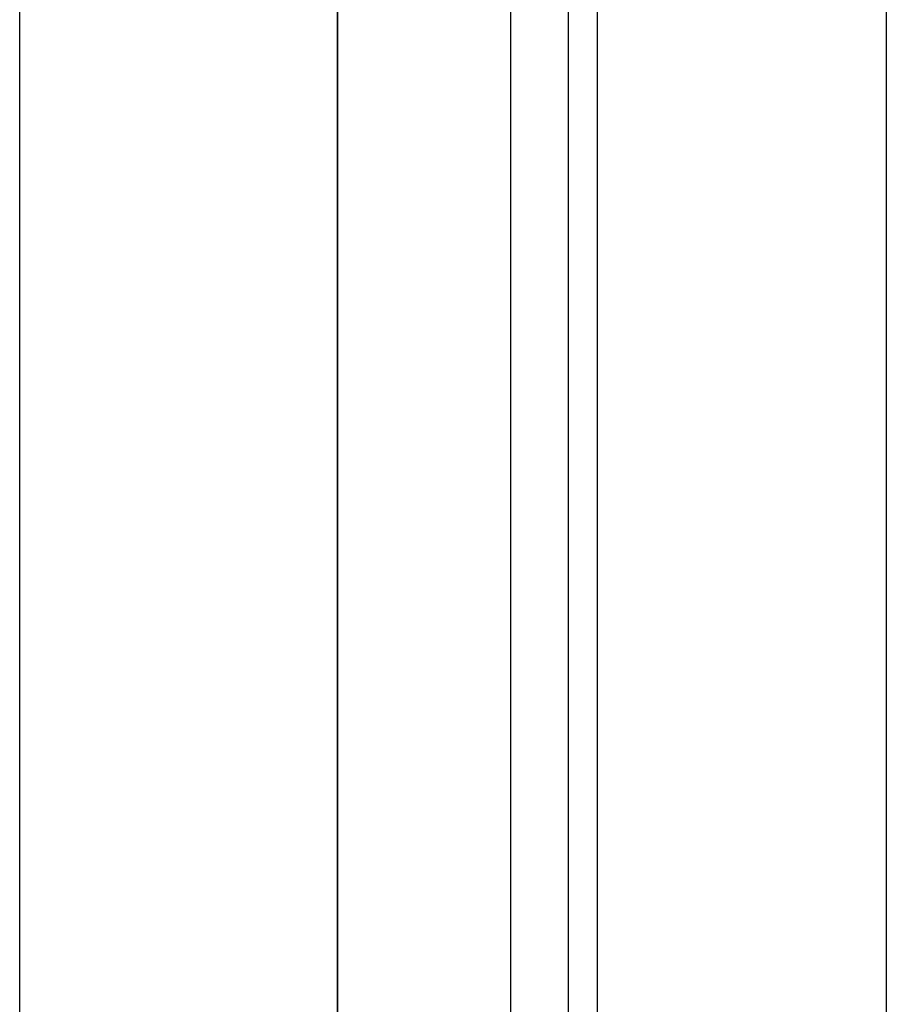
# Model space of a CAD drawing. Header units: millimetres. Extents: x -93 to 0, y 0 to 191.
# Tile 36 of 150: x -3 to 0, y 39.28 to 42.69. Entities that reach past the tile are written whole.
import ezdxf

# ---------------------------------------------------------------- set-up
doc = ezdxf.new("R2010")
doc.units = ezdxf.units.MM
doc.layers.add('MAIN-1', color=7, linetype='Continuous')
doc.layers.add('MAIN-2', color=7, linetype='Continuous')

msp = doc.modelspace()

# ---------------------------------------------------------------- linework, layer by layer
at = {"layer": 'MAIN-1'}
for p, q in [((-1, 0), (-1, 187.5)), ((0, 187.5), (0, 0))]:
    msp.add_line(p, q, dxfattribs=at)
at = {"layer": 'MAIN-2'}
for p, q in [((-1, 0), (-1, 187.5)), ((-3, 2.2), (-3, 185)), ((-1.9, 183.1), (-1.9, 16.6)), ((-1.3, 23.45), (-1.3, 167.05)), ((-1.9, 27.55), (-1.9, 44.55)), ((-1.1, 27.55), (-1.1, 44.55))]:
    msp.add_line(p, q, dxfattribs=at)

doc.saveas('drawing.dxf')
